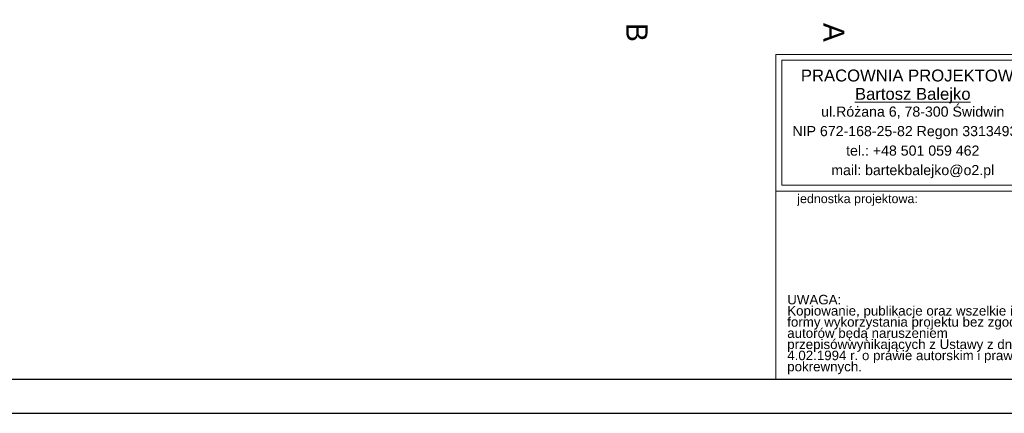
# Model space of a CAD drawing. Extents: x -497945 to -454853, y -17656 to 94650.
# Tile 44 of 62: x -486457 to -468871, y 61719 to 68760. Entities that reach past the tile are written whole.
import ezdxf

# ---------------------------------------------------------------- set-up
doc = ezdxf.new("R2010")
doc.units = 0
doc.header["$MEASUREMENT"] = 0
doc.layers.get('0').update_dxf_attribs({"color": 252})
doc.layers.add('_TABELA', color=7, linetype='Continuous')
for name, color, linetype, lineweight in [('ARCH TABELA_Nr_Pióra__21', 252, 'Continuous', 9), ('ARCH TABELA_Nr_Pióra__7', 252, 'Continuous', 13), ('INWENT OPISY_Nr_Pióra__21', 252, 'Continuous', 9)]:
    doc.layers.add(name, color=color, linetype=linetype, lineweight=lineweight)
doc.styles.add('GENERATED_STYLE_5', font='txt')
doc.styles.add('GENERATED_STYLE_7', font='arial.ttf')
doc.styles.add('GENERATED_STYLE_8', font='arial.ttf')

# ---------------------------------------------------------------- blocks, each defined once
blk = doc.blocks.new('A$C685E8C06')
at = {"layer": 'INWENT OPISY_Nr_Pióra__21', "color": 252, "linetype": 'Continuous', "char_height": 380, "attachment_point": 2, "rotation": 270, "style": 'GENERATED_STYLE_5'}
for s, insert in [('{B}', (15787, -4444)), ('{A}', (19302, -4444))]:
    blk.add_mtext(s, dxfattribs=dict(at, insert=insert))

msp = doc.modelspace()

# ---------------------------------------------------------------- linework, layer by layer
at = {"layer": 'ARCH TABELA_Nr_Pióra__21', "color": 0, "linetype": 'Continuous'}
for p, q in [((-472953, 62329), (-472953, 68140)), ((-472953, 68140), (-468059, 68140)), ((-472953, 65693), (-472953, 68140)), ((-472953, 68140), (-455453, 68140)), ((-472847, 65799), (-472847, 68033)), ((-472847, 68033), (-468166, 68033)), ((-472847, 65799), (-468166, 65799)), ((-472953, 65693), (-468059, 65693)), ((-472953, 62329), (-468059, 62329))]:
    msp.add_line(p, q, dxfattribs=at)

# ---------------------------------------------------------------- block references
msp.add_blockref('A$C685E8C06', (-491028, 72977))

# ---------------------------------------------------------------- texts
at = {"layer": 'ARCH TABELA_Nr_Pióra__7', "color": 0, "linetype": 'Continuous', "insert": (-470506, 67868), "char_height": 212.77, "attachment_point": 2, "line_spacing_factor": 0.926719, "style": 'GENERATED_STYLE_8'}
msp.add_mtext('{PRACOWNIA PROJEKTOWA\\P\\LBartosz Balejko}', dxfattribs=at)
at = {"layer": 'ARCH TABELA_Nr_Pióra__7', "color": 0, "linetype": 'Continuous', "style": 'GENERATED_STYLE_7'}
for s, insert, char_height, width, attachment_point, line_spacing_factor in [('{ul.Różana 6, 78-300 Świdwin\\PNIP 672-168-25-82 Regon 331349321\\Ptel.: +48 501 059 462\\Pmail: bartekbalejko@o2.pl}', (-470506, 67206), 180.85, 4680.85, 2, 1.156383), ('{UWAGA:\\PKopiowanie, publikacje oraz wszelkie inne formy wykorzystania projektu bez zgody autorów będą naruszeniem przepisówwynikających z Ustawy z dnia 4.02.1994 r. o prawie autorskim i prawach pokrewnych.}', (-472748, 63838), 170.213, 4483.41, 1, 0.703415)]:
    msp.add_mtext(s, dxfattribs=dict(at, insert=insert, char_height=char_height, width=width, attachment_point=attachment_point, line_spacing_factor=line_spacing_factor))
at = {"layer": 'ARCH TABELA_Nr_Pióra__7', "color": 0, "linetype": 'Continuous', "insert": (-472570, 65638), "char_height": 159.58, "attachment_point": 1, "style": 'GENERATED_STYLE_7'}
msp.add_mtext('{jednostka projektowa:}', dxfattribs=at)

# ---------------------------------------------------------------- next in the draw order: linework, layer by layer
at = {"layer": '_TABELA', "color": 7}
msp.add_lwpolyline([(-496853, 91419), (-454853, 91419), (-496853, 91419), (-496853, 61719), (-454853, 61719), (-454853, 91419)], dxfattribs=at)
msp.add_lwpolyline([(-455453, 90809), (-494353, 90809), (-494353, 62329), (-455453, 62329)], close=True, dxfattribs=at)

doc.saveas('drawing.dxf')
